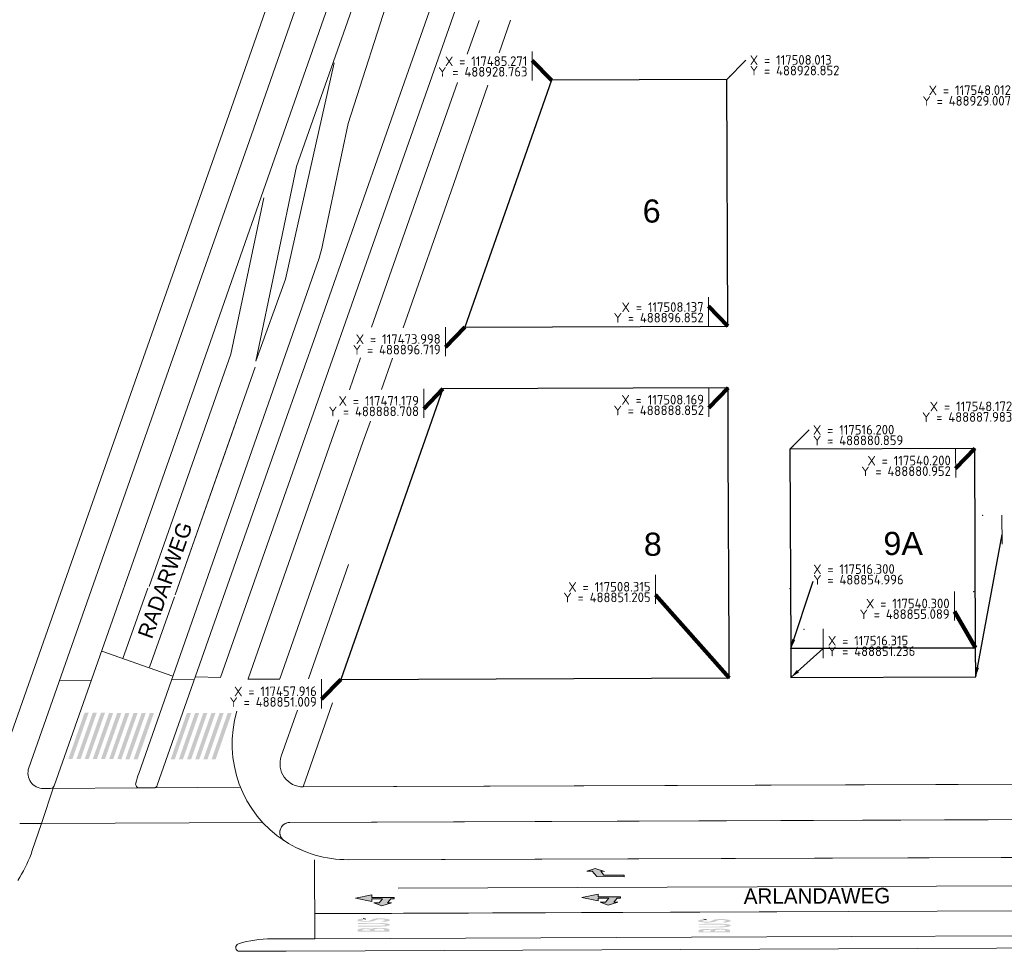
# Model space of a CAD drawing. Header units: millimetres. Extents: x 116880 to 117685, y 488002 to 489197.
# Tile 4 of 8: x 117416 to 117544, y 488816 to 488937. Entities that reach past the tile are written whole.
import ezdxf
from ezdxf.enums import TextEntityAlignment as Align

# ---------------------------------------------------------------- set-up
doc = ezdxf.new("R2010")
doc.units = ezdxf.units.MM
doc.header["$LTSCALE"] = 500
doc.header["$MEASUREMENT"] = 0
doc.linetypes.add('DGN Style 2', pattern=[6.568357, 3.941014, -2.627343])
for name, color, linetype, lineweight in [('B-BH-AL-TOPOGRAFIE_STRAATNAAM-S', 7, 'Continuous', 0), ('B-BH-VH-KANTOPSLUITING-GV', 7, 'Continuous', 0), ('B-PV-VH-KANTVERHARDING-G', 7, 'Continuous', 0), ('B-PV-VW-MARKERING-G', 7, 'Continuous', 0), ('N-PV-AL-AANPIJLING-S', 7, 'Continuous', 0), ('N-PV-AL-M', 7, 'Continuous', 0), ('N-PV-GR-GROENSTROOK-G', 7, 'Continuous', 0), ('N-PV-OG-TOPOGRAFIE_BEBOUWING_BOUWBLOK-G', 1, 'Continuous', 30), ('N-PV-VV-MARKERING-G', 7, 'Continuous', 0)]:
    doc.layers.add(name, color=color, linetype=linetype, lineweight=lineweight)
doc.styles.add('iba 2.5 mm_0', font='ARIALUNI.TTF')
doc.styles.add('NLCS-T25-A', font='txt', dxfattribs={"height": 0.0025})
doc.styles.add('NLCS-T25_0', font='txt')
doc.styles.get("Standard").update_dxf_attribs({"font": 'txt.shx'})
doc.styles.add('Style-Arial', font='arial.ttf')
doc.styles.add('Style-Univers 45 Light', font='Univers 45 Light.shx')
doc.dimstyles.new('NLCS-M1000-T25-PIJL', dxfattribs={"dimscale": 500, "dimtxt": 2.5, "dimasz": 1.25, "dimexe": 0.625, "dimexo": 0.0625, "dimgap": 1.25, "dimtad": 1, "dimzin": 3, "dimdsep": 46, "dimtxsty": 'NLCS-T25_0', "dimcen": 0.09, "dimadec": 4, "dimazin": 3, "dimtfac": 1, "dimtmove": 2, "dimatfit": 3, "dimfxl": 0.625, "dimfxlon": 1, "dimfrac": 2, "dimtolj": 1, "dimtzin": 3, "dimlwd": 0, "dimlwe": 0, "dimarcsym": 0})
doc.dimstyles.get("Standard").update_dxf_attribs({"dimtxt": 0.18, "dimasz": 0.18, "dimexe": 0.18, "dimexo": 0.0625, "dimgap": 0.09, "dimtad": 0, "dimtih": 1, "dimtoh": 1, "dimdec": 4, "dimzin": 0, "dimdsep": 46, "dimtxsty": 'Standard', "dimcen": 0.09, "dimadec": 0, "dimazin": 0, "dimtfac": 1, "dimtdec": 4, "dimtofl": 0, "dimtmove": 1, "dimatfit": 3, "dimfxl": 1, "dimtolj": 1, "dimtzin": 0, "dimarcsym": 0})

# ---------------------------------------------------------------- blocks, each defined once
blk = doc.blocks.new('busmark 01')
at = {"layer": 'N-PV-VV-MARKERING-G', "linetype": 'Continuous', "lineweight": 0}
h = blk.add_hatch(color=7, dxfattribs=at)
edge = h.paths.add_edge_path()
edge.add_line((0.4093, 0.0002), (0, 0))
edge.add_line((0, 0), (0.0003, -0.0237))
edge.add_spline(control_points=[(0.0003, -0.0237), (0.0001, -0.0262), (0.0033, -0.0289), (0.0063, -0.0314), (0.011, -0.0353), (0.0155, -0.0361), (0.0206, -0.0372), (0.0304, -0.0393), (0.0401, -0.0412), (0.05, -0.0424), (0.0651, -0.0442), (0.0801, -0.0458), (0.0953, -0.0467), (0.1125, -0.0477), (0.1297, -0.0479), (0.1469, -0.0477), (0.1621, -0.0475), (0.1773, -0.0466), (0.1925, -0.0451), (0.2033, -0.044), (0.2139, -0.0416), (0.2246, -0.0395), (0.2281, -0.0388), (0.2313, -0.0377), (0.2346, -0.0362)], knot_values=[0, 0, 0, 0, 0.0405129, 0.0405129, 0.0405129, 0.1045566, 0.1045566, 0.1045566, 0.2284664, 0.2284664, 0.2284664, 0.4173157, 0.4173157, 0.4173157, 0.6315063, 0.6315063, 0.6315063, 0.821063, 0.821063, 0.821063, 0.9562966, 0.9562966, 0.9562966, 1, 1, 1, 1], degree=3, periodic=0)
edge.add_spline(control_points=[(0.2346, -0.0362), (0.2393, -0.0371), (0.2439, -0.0381), (0.2486, -0.0387), (0.2553, -0.0395), (0.262, -0.0403), (0.2688, -0.041), (0.2792, -0.042), (0.2897, -0.0428), (0.3001, -0.0432), (0.3158, -0.0438), (0.3316, -0.0432), (0.3473, -0.0419), (0.3557, -0.0412), (0.3641, -0.0401), (0.3725, -0.0389), (0.3802, -0.0378), (0.3878, -0.0362), (0.3954, -0.0345), (0.3996, -0.0336), (0.4033, -0.032), (0.407, -0.0292), (0.4088, -0.0279), (0.4103, -0.0252), (0.4095, -0.0237)], knot_values=[0, 0, 0, 0, 0.0787287, 0.0787287, 0.0787287, 0.1912766, 0.1912766, 0.1912766, 0.3649779, 0.3649779, 0.3649779, 0.6263718, 0.6263718, 0.6263718, 0.7668618, 0.7668618, 0.7668618, 0.8959529, 0.8959529, 0.8959529, 0.9665547, 0.9665547, 0.9665547, 1, 1, 1, 1], degree=3, periodic=0)
edge.add_line((0.4095, -0.0237), (0.4093, -0.0002))
edge.add_line((0.4093, -0.0002), (0.4093, 0.0002))
edge = h.paths.add_edge_path(flags=16)
edge.add_line((0.1953, -0.0108), (0.0635, -0.0107))
edge.add_line((0.0635, -0.0107), (0.0638, -0.0219))
edge.add_spline(control_points=[(0.0638, -0.0219), (0.0631, -0.0235), (0.0631, -0.0256), (0.064, -0.0272), (0.0648, -0.0286), (0.0657, -0.0298), (0.0671, -0.0305), (0.0693, -0.0316), (0.0716, -0.0323), (0.0739, -0.0329), (0.0763, -0.0335), (0.0786, -0.0343), (0.081, -0.0346), (0.0894, -0.0357), (0.0977, -0.0361), (0.1061, -0.0363), (0.118, -0.0366), (0.1298, -0.0367), (0.1417, -0.0365), (0.1525, -0.0363), (0.1633, -0.0353), (0.1741, -0.0342), (0.1761, -0.034), (0.1781, -0.0337), (0.1801, -0.0328), (0.1861, -0.0302), (0.1947, -0.0261), (0.1953, -0.0221)], knot_values=[0, 0, 0, 0, 0.0372633, 0.0372633, 0.0372633, 0.0690739, 0.0690739, 0.0690739, 0.1197377, 0.1197377, 0.1197377, 0.1710309, 0.1710309, 0.1710309, 0.3477826, 0.3477826, 0.3477826, 0.5979052, 0.5979052, 0.5979052, 0.8261141, 0.8261141, 0.8261141, 0.8694013, 0.8694013, 0.8694013, 1, 1, 1, 1], degree=3, periodic=0)
edge.add_line((0.1953, -0.0221), (0.1954, -0.0109))
edge.add_line((0.1954, -0.0109), (0.1953, -0.0108))
edge = h.paths.add_edge_path(flags=16)
edge.add_line((0.3491, -0.0109), (0.2486, -0.0111))
edge.add_line((0.2486, -0.0111), (0.2486, -0.0223))
edge.add_spline(control_points=[(0.2486, -0.0223), (0.249, -0.0236), (0.2507, -0.0248), (0.2522, -0.0258), (0.2542, -0.0271), (0.2561, -0.0279), (0.2583, -0.0283), (0.2648, -0.0295), (0.2712, -0.0305), (0.2777, -0.0309), (0.2859, -0.0314), (0.2942, -0.0319), (0.3024, -0.0319), (0.3117, -0.0319), (0.3209, -0.0313), (0.3302, -0.0307), (0.334, -0.0305), (0.3378, -0.03), (0.3415, -0.029), (0.3434, -0.0285), (0.3449, -0.0273), (0.3465, -0.0258), (0.3477, -0.0247), (0.3487, -0.0235), (0.3491, -0.0222)], knot_values=[0, 0, 0, 0, 0.0475752, 0.0475752, 0.0475752, 0.1100406, 0.1100406, 0.1100406, 0.2955057, 0.2955057, 0.2955057, 0.5297382, 0.5297382, 0.5297382, 0.7933978, 0.7933978, 0.7933978, 0.901674, 0.901674, 0.901674, 0.9579227, 0.9579227, 0.9579227, 1, 1, 1, 1], degree=3, periodic=0)
edge.add_line((0.3491, -0.0222), (0.3491, -0.0109))
h = blk.add_hatch(color=7, dxfattribs=at)
edge = h.paths.add_edge_path()
edge.add_spline(control_points=[(0.0657, -0.1251), (0.0451, -0.128), (0.0251, -0.1332), (0.0048, -0.1383), (0.0002, -0.1395), (-0.0037, -0.1414), (-0.0077, -0.1448), (-0.0091, -0.146), (-0.01, -0.1481), (-0.0095, -0.1495), (-0.0088, -0.1514), (-0.007, -0.1534), (-0.0049, -0.1544), (0.0074, -0.1601), (0.0196, -0.1625), (0.0323, -0.1646), (0.0487, -0.1673), (0.065, -0.1703), (0.0815, -0.1714), (0.0948, -0.1723), (0.108, -0.1726), (0.1213, -0.1723), (0.1374, -0.172), (0.1536, -0.1709), (0.1697, -0.1696), (0.18, -0.1688), (0.1908, -0.169), (0.2004, -0.1651), (0.2086, -0.1618), (0.2167, -0.1584), (0.2248, -0.155), (0.2346, -0.151), (0.2444, -0.1469), (0.2542, -0.1429), (0.2611, -0.1401), (0.2685, -0.1389), (0.2759, -0.1381), (0.2835, -0.1373), (0.2912, -0.1369), (0.2988, -0.137), (0.307, -0.1371), (0.3151, -0.1376), (0.3233, -0.1381), (0.3332, -0.1387), (0.3429, -0.1397), (0.3526, -0.1422), (0.3552, -0.1429), (0.3599, -0.1468), (0.358, -0.1479), (0.3518, -0.1515), (0.3424, -0.1548), (0.334, -0.1564), (0.3241, -0.1583), (0.3143, -0.1602), (0.3044, -0.1613)], knot_values=[0, 0, 0, 0, 0.1206497, 0.1206497, 0.1206497, 0.1479282, 0.1479282, 0.1479282, 0.1576727, 0.1576727, 0.1576727, 0.1706853, 0.1706853, 0.1706853, 0.2453686, 0.2453686, 0.2453686, 0.3415329, 0.3415329, 0.3415329, 0.4186115, 0.4186115, 0.4186115, 0.5124671, 0.5124671, 0.5124671, 0.5725422, 0.5725422, 0.5725422, 0.6236717, 0.6236717, 0.6236717, 0.685227, 0.685227, 0.685227, 0.7282572, 0.7282572, 0.7282572, 0.7726462, 0.7726462, 0.7726462, 0.8201298, 0.8201298, 0.8201298, 0.8774118, 0.8774118, 0.8774118, 0.892614, 0.892614, 0.892614, 0.9419099, 0.9419099, 0.9419099, 1, 1, 1, 1], degree=3, periodic=0)
edge.add_line((0.3044, -0.1613), (0.3396, -0.1702))
edge.add_spline(control_points=[(0.3396, -0.1702), (0.3469, -0.1694), (0.3541, -0.1684), (0.3613, -0.1675), (0.3742, -0.1658), (0.3868, -0.1631), (0.3995, -0.1596), (0.4058, -0.1579), (0.4127, -0.1535), (0.4159, -0.1495), (0.4174, -0.1476), (0.4136, -0.1434), (0.4107, -0.1421), (0.3978, -0.1363), (0.385, -0.1339), (0.3717, -0.1323), (0.3544, -0.1302), (0.3371, -0.1277), (0.3197, -0.1271), (0.3051, -0.1266), (0.2905, -0.1268), (0.2759, -0.1274), (0.2617, -0.128), (0.2476, -0.1293), (0.2335, -0.1312), (0.2203, -0.133), (0.2071, -0.1353), (0.1945, -0.1399), (0.1886, -0.1421), (0.183, -0.1448), (0.1772, -0.1471), (0.1683, -0.1506), (0.1596, -0.1543), (0.1502, -0.1571), (0.1405, -0.16), (0.1305, -0.1598), (0.1206, -0.16), (0.111, -0.1602), (0.1013, -0.1597), (0.0917, -0.1591), (0.0807, -0.1584), (0.0701, -0.157), (0.0593, -0.1528), (0.0566, -0.1517), (0.0523, -0.1479), (0.054, -0.1464), (0.0561, -0.1445), (0.0601, -0.1427), (0.0635, -0.1418), (0.0765, -0.1386), (0.0893, -0.1356), (0.1024, -0.1338)], knot_values=[0, 0, 0, 0, 0.0432371, 0.0432371, 0.0432371, 0.1203661, 0.1203661, 0.1203661, 0.158449, 0.158449, 0.158449, 0.1763319, 0.1763319, 0.1763319, 0.2558417, 0.2558417, 0.2558417, 0.3591713, 0.3591713, 0.3591713, 0.4457767, 0.4457767, 0.4457767, 0.5299479, 0.5299479, 0.5299479, 0.6089558, 0.6089558, 0.6089558, 0.6460064, 0.6460064, 0.6460064, 0.7029359, 0.7029359, 0.7029359, 0.7617426, 0.7617426, 0.7617426, 0.8189127, 0.8189127, 0.8189127, 0.8841753, 0.8841753, 0.8841753, 0.9006055, 0.9006055, 0.9006055, 0.9214755, 0.9214755, 0.9214755, 1, 1, 1, 1], degree=3, periodic=0)
edge.add_line((0.1024, -0.1338), (0.0657, -0.1251))
h = blk.add_hatch(color=7, dxfattribs=at)
edge = h.paths.add_edge_path()
edge.add_line((0.4083, -0.0649), (0.1277, -0.0646))
edge.add_spline(control_points=[(0.1277, -0.0646), (0.1081, -0.065), (0.0884, -0.0657), (0.0688, -0.0667), (0.0586, -0.0672), (0.0485, -0.069), (0.0383, -0.0705), (0.0267, -0.0722), (0.0153, -0.0748), (0.0038, -0.0776), (-0.0002, -0.0786), (-0.0037, -0.0802), (-0.0072, -0.0831), (-0.0086, -0.0842), (-0.0096, -0.0863), (-0.009, -0.0876), (-0.0077, -0.0907), (-0.0047, -0.094), (-0.0011, -0.0957), (0.0054, -0.0988), (0.0118, -0.1005), (0.0186, -0.1016), (0.0276, -0.1031), (0.0366, -0.1045), (0.0456, -0.1057), (0.0572, -0.1072), (0.0688, -0.1091), (0.0805, -0.1096), (0.0963, -0.1103), (0.1122, -0.1105), (0.128, -0.1107)], knot_values=[0, 0, 0, 0, 0.2076286, 0.2076286, 0.2076286, 0.3159067, 0.3159067, 0.3159067, 0.4399926, 0.4399926, 0.4399926, 0.4833181, 0.4833181, 0.4833181, 0.5003922, 0.5003922, 0.5003922, 0.540252, 0.540252, 0.540252, 0.612698, 0.612698, 0.612698, 0.7089058, 0.7089058, 0.7089058, 0.8326191, 0.8326191, 0.8326191, 1, 1, 1, 1], degree=3, periodic=0)
edge.add_line((0.128, -0.1107), (0.4082, -0.1109))
edge.add_line((0.4082, -0.1109), (0.4085, -0.1008))
edge.add_line((0.4085, -0.1008), (0.128, -0.1005))
edge.add_spline(control_points=[(0.128, -0.1005), (0.1246, -0.1004), (0.1212, -0.1003), (0.1178, -0.1002), (0.1061, -0.0999), (0.0945, -0.0982), (0.0829, -0.097), (0.0739, -0.0961), (0.0651, -0.0966), (0.0563, -0.092), (0.0542, -0.0909), (0.0517, -0.0888), (0.052, -0.0873), (0.0523, -0.0858), (0.0548, -0.084), (0.0569, -0.0829), (0.0613, -0.0806), (0.0656, -0.0806), (0.0701, -0.0802), (0.0894, -0.0785), (0.1087, -0.0766), (0.128, -0.0755)], knot_values=[0, 0, 0, 0, 0.0650641, 0.0650641, 0.0650641, 0.2885227, 0.2885227, 0.2885227, 0.4610966, 0.4610966, 0.4610966, 0.5017137, 0.5017137, 0.5017137, 0.543704, 0.543704, 0.543704, 0.6296108, 0.6296108, 0.6296108, 1, 1, 1, 1], degree=3, periodic=0)
edge.add_line((0.128, -0.0755), (0.4082, -0.0758))
edge.add_line((0.4082, -0.0758), (0.4077, -0.065))
edge.add_line((0.4077, -0.065), (0.4083, -0.0649))
at = {"layer": 'N-PV-VV-MARKERING-G', "color": 7, "linetype": 'Continuous', "lineweight": 0}
blk.add_line((0.3044, -0.1613), (0.3396, -0.1702), dxfattribs=at)
blk = doc.blocks.new('pijl rechtsaf bib')
at = {"layer": 'N-PV-VV-MARKERING-G', "linetype": 'Continuous', "lineweight": 0}
blk.add_hatch(color=7, dxfattribs=at).paths.add_polyline_path([(0.009, 0), (-0.009, 0), (-0.009, 0.355), (0.059, 0.414), (0.059, 0.484), (0.097, 0.377), (0.059, 0.254), (0.06, 0.304), (0.009, 0.262)])
at = {"layer": 'N-PV-VV-MARKERING-G', "color": 7, "linetype": 'Continuous', "lineweight": 0, "flags": 128}
blk.add_lwpolyline([(-0.009, 0), (0.009, 0), (0.009, 0.262), (0.06, 0.304), (0.059, 0.254), (0.097, 0.377), (0.059, 0.484), (0.059, 0.414), (-0.009, 0.355), (-0.009, 0)], close=True, dxfattribs=at)
blk = doc.blocks.new('pijl rechtdoor linksaf bib')
at = {"layer": 'N-PV-VV-MARKERING-G', "linetype": 'Continuous', "lineweight": 0}
blk.add_hatch(color=7, dxfattribs=at).paths.add_polyline_path([(0.008, 0), (-0.008, 0), (-0.008, 0.042), (-0.06, 0.085), (-0.06, 0.035), (-0.098, 0.16), (-0.06, 0.265), (-0.06, 0.195), (-0.008, 0.15), (-0.008, 0.29), (-0.043, 0.29), (0, 0.5), (0.043, 0.29), (0.008, 0.29)])
at = {"layer": 'N-PV-VV-MARKERING-G', "color": 7, "linetype": 'Continuous', "lineweight": 0, "flags": 128}
blk.add_lwpolyline([(0, 0.5), (0.043, 0.29), (0.008, 0.29), (0.008, 0), (-0.008, 0), (-0.008, 0.042), (-0.06, 0.085), (-0.06, 0.035), (-0.098, 0.16), (-0.06, 0.265), (-0.06, 0.195), (-0.008, 0.15), (-0.008, 0.29), (-0.043, 0.29), (0, 0.5)], close=True, dxfattribs=at)
blk = doc.blocks.new('SAL-COORDINAAT_PIJL-SO')
at = {"layer": 'N-PV-AL-AANPIJLING-S', "ltscale": 0.001}
blk.add_point((0, 0), dxfattribs=at)
at = {"layer": 'N-PV-AL-AANPIJLING-S', "insert": (6, 6.25), "char_height": 2.5, "attachment_point": 1, "line_spacing_factor": 0.66, "style": 'NLCS-T25-A'}
blk.add_mtext('X = 117508.013\\PY = 488928.852', dxfattribs=at)
at = {"layer": 'N-PV-AL-AANPIJLING-S'}
blk.add_leader([(0, 0), (5, 5)], dimstyle='Standard', override={"dimtxt": 2.5, "dimasz": 1.25, "dimgap": 1.25, "dimtad": 0, "dimtxsty": 'iba 2.5 mm_0'}, dxfattribs=at)
blk = doc.blocks.new('SAL-COORDINAAT_PIJL_LINKSBOVEN-SO')
at = {"layer": 'N-PV-AL-AANPIJLING-S', "ltscale": 0.001, "flags": 128}
blk.add_lwpolyline([(-5, -0.04), (-5, 7.51)], dxfattribs=at)
at = {"layer": 'N-PV-AL-AANPIJLING-S', "ltscale": 0.001}
blk.add_point((0, 0), dxfattribs=at)
at = {"layer": 'N-PV-AL-AANPIJLING-S', "insert": (-6.25, 6.25), "char_height": 2.5, "attachment_point": 3, "line_spacing_factor": 0.66, "style": 'NLCS-T25-A'}
blk.add_mtext('X = 117485.271\\PY = 488928.763', dxfattribs=at)
at = {"layer": 'N-PV-AL-AANPIJLING-S'}
blk.add_leader([(0, 0), (-5, 5.16)], dimstyle='NLCS-M1000-T25-PIJL', override={"dimscale": 1, "dimlwd": 65534}, dxfattribs=at)
blk = doc.blocks.new('SAL-COORDINAAT_PIJL_LINKSONDER-SO')
at = {"layer": 'N-PV-AL-AANPIJLING-S', "ltscale": 0.001, "flags": 128}
blk.add_lwpolyline([(-5, 0.04), (-5, -7.51)], dxfattribs=at)
at = {"layer": 'N-PV-AL-AANPIJLING-S', "ltscale": 0.001}
blk.add_point((0, 0), dxfattribs=at)
at = {"layer": 'N-PV-AL-AANPIJLING-S', "insert": (-6.25, -7.04), "char_height": 2.5, "attachment_point": 9, "line_spacing_factor": 0.66, "style": 'NLCS-T25-A'}
blk.add_mtext('X = 117457.916\\PY = 488851.009', dxfattribs=at)
at = {"layer": 'N-PV-AL-AANPIJLING-S'}
blk.add_leader([(0, 0), (-5, -5.16)], dimstyle='NLCS-M1000-T25-PIJL', override={"dimscale": 1, "dimlwd": 65534}, dxfattribs=at)
blk = doc.blocks.new('SAL-COORDINAAT_PIJL-SO_1')
at = {"layer": 'N-PV-AL-AANPIJLING-S', "ltscale": 0.001}
blk.add_point((0, 0), dxfattribs=at)
at = {"layer": 'N-PV-AL-AANPIJLING-S', "insert": (6, 6.25), "char_height": 2.5, "attachment_point": 1, "line_spacing_factor": 0.66, "style": 'NLCS-T25-A'}
blk.add_mtext('X = 117516.200\\PY = 488880.859', dxfattribs=at)
at = {"layer": 'N-PV-AL-AANPIJLING-S'}
blk.add_leader([(0, 0), (5, 5)], dimstyle='Standard', override={"dimtxt": 2.5, "dimasz": 1.25, "dimgap": 1.25, "dimtad": 0, "dimtxsty": 'iba 2.5 mm_0'}, dxfattribs=at)
blk = doc.blocks.new('SAL-COORDINAAT_PIJL_LINKSONDER-SO_2')
at = {"layer": 'N-PV-AL-AANPIJLING-S', "ltscale": 0.001, "flags": 128}
blk.add_lwpolyline([(-5, 0.04), (-5, -7.51)], dxfattribs=at)
at = {"layer": 'N-PV-AL-AANPIJLING-S', "ltscale": 0.001}
blk.add_point((0, 0), dxfattribs=at)
at = {"layer": 'N-PV-AL-AANPIJLING-S', "insert": (-6.25, -7.04), "char_height": 2.5, "attachment_point": 9, "line_spacing_factor": 0.66, "style": 'NLCS-T25-A'}
blk.add_mtext('X = 117471.179\\PY = 488888.708', dxfattribs=at)
at = {"layer": 'N-PV-AL-AANPIJLING-S'}
blk.add_leader([(0, 0), (-5, -5.16)], dimstyle='NLCS-M1000-T25-PIJL', override={"dimscale": 1, "dimlwd": 65534}, dxfattribs=at)
blk = doc.blocks.new('SAL-COORDINAAT_PIJL_LINKSONDER-SO_3')
at = {"layer": 'N-PV-AL-AANPIJLING-S', "ltscale": 0.001, "flags": 128}
blk.add_lwpolyline([(-5, 0.04), (-5, -7.51)], dxfattribs=at)
at = {"layer": 'N-PV-AL-AANPIJLING-S', "ltscale": 0.001}
blk.add_point((0, 0), dxfattribs=at)
at = {"layer": 'N-PV-AL-AANPIJLING-S', "insert": (-6.25, -7.04), "char_height": 2.5, "attachment_point": 9, "line_spacing_factor": 0.66, "style": 'NLCS-T25-A'}
blk.add_mtext('X = 117473.998\\PY = 488896.719', dxfattribs=at)
at = {"layer": 'N-PV-AL-AANPIJLING-S'}
blk.add_leader([(0, 0), (-5, -5.16)], dimstyle='NLCS-M1000-T25-PIJL', override={"dimscale": 1, "dimlwd": 65534}, dxfattribs=at)
blk = doc.blocks.new('SAL-COORDINAAT_PIJL_LINKSBOVEN-SO_1')
at = {"layer": 'N-PV-AL-AANPIJLING-S', "ltscale": 0.001, "flags": 128}
blk.add_lwpolyline([(-5, -0.04), (-5, 7.51)], dxfattribs=at)
at = {"layer": 'N-PV-AL-AANPIJLING-S', "ltscale": 0.001}
blk.add_point((0, 0), dxfattribs=at)
at = {"layer": 'N-PV-AL-AANPIJLING-S', "insert": (-6.25, 6.25), "char_height": 2.5, "attachment_point": 3, "line_spacing_factor": 0.66, "style": 'NLCS-T25-A'}
blk.add_mtext('X = 117508.137\\PY = 488896.852', dxfattribs=at)
at = {"layer": 'N-PV-AL-AANPIJLING-S'}
blk.add_leader([(0, 0), (-5, 5.16)], dimstyle='NLCS-M1000-T25-PIJL', override={"dimscale": 1, "dimlwd": 65534}, dxfattribs=at)
blk = doc.blocks.new('SAL-COORDINAAT_PIJL_LINKSONDER-SO_4')
at = {"layer": 'N-PV-AL-AANPIJLING-S', "ltscale": 0.001, "flags": 128}
blk.add_lwpolyline([(-5, 0.04), (-5, -7.51)], dxfattribs=at)
at = {"layer": 'N-PV-AL-AANPIJLING-S', "ltscale": 0.001}
blk.add_point((0, 0), dxfattribs=at)
at = {"layer": 'N-PV-AL-AANPIJLING-S', "insert": (-6.25, -7.04), "char_height": 2.5, "attachment_point": 9, "line_spacing_factor": 0.66, "style": 'NLCS-T25-A'}
blk.add_mtext('X = 117508.169\\PY = 488888.852', dxfattribs=at)
at = {"layer": 'N-PV-AL-AANPIJLING-S'}
blk.add_leader([(0, 0), (-5, -5.16)], dimstyle='NLCS-M1000-T25-PIJL', override={"dimscale": 1, "dimlwd": 65534}, dxfattribs=at)
blk = doc.blocks.new('SAL-COORDINAAT_PIJL_LINKSONDER-SO_5')
at = {"layer": 'N-PV-AL-AANPIJLING-S', "color": 7, "linetype": 'Continuous', "lineweight": 0, "flags": 128}
blk.add_lwpolyline([(-5, 0.04), (-5, -7.51)], dxfattribs=at)
at = {"layer": 'N-PV-AL-AANPIJLING-S', "ltscale": 333.666667}
blk.add_point((0, 0), dxfattribs=at)
at = {"layer": 'N-PV-AL-AANPIJLING-S', "color": 7, "insert": (-6.25, -7.04), "char_height": 2.5, "attachment_point": 9, "line_spacing_factor": 0.66, "style": 'NLCS-T25-A'}
blk.add_mtext('X = 117540.200\\PY = 488880.952', dxfattribs=at)
at = {"layer": 'N-PV-AL-AANPIJLING-S', "lineweight": 0}
blk.add_leader([(0, 0), (-5, -5.16)], dimstyle='NLCS-M1000-T25-PIJL', override={"dimscale": 1, "dimlwd": 65534}, dxfattribs=at)
blk = doc.blocks.new('SAL-COORDINAAT_PIJL_LINKSONDER-SO_7')
at = {"layer": 'N-PV-AL-AANPIJLING-S', "color": 7, "linetype": 'Continuous', "lineweight": 0, "flags": 128}
blk.add_lwpolyline([(-5, 0.04), (-5, -7.51)], dxfattribs=at)
at = {"layer": 'N-PV-AL-AANPIJLING-S', "ltscale": 333.666667}
blk.add_point((0, 0), dxfattribs=at)
at = {"layer": 'N-PV-AL-AANPIJLING-S', "color": 7, "insert": (-6.25, -7.04), "char_height": 2.5, "attachment_point": 9, "line_spacing_factor": 0.66, "style": 'NLCS-T25-A'}
blk.add_mtext('X = 117548.172\\PY = 488887.983', dxfattribs=at)
at = {"layer": 'N-PV-AL-AANPIJLING-S', "lineweight": 0}
blk.add_leader([(0, 0), (-5, -5.16)], dimstyle='NLCS-M1000-T25-PIJL', override={"dimscale": 1, "dimlwd": 65534}, dxfattribs=at)
blk = doc.blocks.new('SAL-COORDINAAT_PIJL_LINKSONDER-SO_8')
at = {"layer": 'N-PV-AL-AANPIJLING-S', "color": 7, "linetype": 'Continuous', "lineweight": 0, "flags": 128}
blk.add_lwpolyline([(-5, 0.04), (-5, -7.51)], dxfattribs=at)
at = {"layer": 'N-PV-AL-AANPIJLING-S', "ltscale": 333.666667}
blk.add_point((0, 0), dxfattribs=at)
at = {"layer": 'N-PV-AL-AANPIJLING-S', "color": 7, "insert": (-6.25, -7.04), "char_height": 2.5, "attachment_point": 9, "line_spacing_factor": 0.66, "style": 'NLCS-T25-A'}
blk.add_mtext('X = 117548.012\\PY = 488929.007', dxfattribs=at)
at = {"layer": 'N-PV-AL-AANPIJLING-S', "lineweight": 0}
blk.add_leader([(0, 0), (-5, -5.16)], dimstyle='NLCS-M1000-T25-PIJL', override={"dimscale": 1, "dimlwd": 65534}, dxfattribs=at)

msp = doc.modelspace()

# ---------------------------------------------------------------- hatches: boundary and pattern name
at = {"layer": 'N-PV-VV-MARKERING-G', "linetype": 'Continuous', "lineweight": 0}
msp.add_hatch(color=7, dxfattribs=at).paths.add_polyline_path([(117423.1, 488840.69), (117422.57, 488840.69), (117423.2, 488842.5), (117423.44, 488843.17), (117423.63, 488843.71), (117423.74, 488844.03), (117424.67, 488846.68), (117425.2, 488846.68)])

# ---------------------------------------------------------------- linework, layer by layer
at = {"layer": 'B-BH-VH-KANTOPSLUITING-GV', "color": 7, "flags": 128}
for points in [[(117478.46, 488932.31), (117479.93, 488936.53)], [(117466.01, 488896.62), (117472.54, 488915.22), (117477.01, 488928.11)], [(117463.21, 488888.64), (117464.63, 488892.69)], [(117450.01, 488851.1), (117460.8, 488881.77), (117461.77, 488884.53)]]:
    msp.add_lwpolyline(points, dxfattribs=at)
at = {"layer": 'B-PV-VH-KANTVERHARDING-G', "color": 7}
for p, q in [((117458.23, 488966.58), (117443.15, 488923.49)), ((117443.15, 488923.49), (117431.5, 488890.44)), ((117431.5, 488890.44), (117413.82, 488840.13)), ((117453.72, 488851.1), (117458.91, 488865.93)), ((117421.42, 488850.88), (117425.56, 488850.91)), ((117435.96, 488850.97), (117438.93, 488850.98)), ((117445.87, 488851.02), (117449.99, 488851.05)), ((117450.19, 488841.04), (117452.28, 488847.01)), ((117420.69, 488837.14), (117419.08, 488832.32)), ((117420.25, 488836.85), (117419.33, 488836.85)), ((117420.25, 488836.85), (117431.8, 488836.92)), ((117431.8, 488836.92), (117433.64, 488836.93)), ((117433.64, 488836.93), (117444.9, 488837)), ((117419.08, 488832.32), (117447.8, 488832.43)), ((117451.32, 488832.45), (117587.25, 488832.97)), ((117419.09, 488832.32), (117416.25, 488832.31)), ((117419.09, 488832.32), (117417.88, 488828.79)), ((117417.88, 488828.79), (117417.73, 488828.34)), ((117417.37, 488827.44), (117417.18, 488827.01)), ((117417.56, 488827.89), (117417.37, 488827.44)), ((117417.73, 488828.34), (117417.56, 488827.89)), ((117458.87, 488827.61), (117579.9, 488828.01)), ((117416.74, 488826.15), (117416.5, 488825.74)), ((117416.97, 488826.58), (117416.74, 488826.15)), ((117417.18, 488827.01), (117416.97, 488826.58)), ((117416.25, 488825.33), (117415.99, 488824.93)), ((117416.5, 488825.74), (117416.25, 488825.33))]:
    msp.add_line(p, q, dxfattribs=at)
at = {"layer": 'B-PV-VH-KANTVERHARDING-G', "color": 7, "flags": 128}
for points in [[(117467.67, 488989.99), (117466.68, 488984.63), (117465.32, 488978.26), (117463.83, 488972.76), (117462.06, 488966.77), (117460.44, 488962.07), (117446.61, 488922.42), (117435.03, 488889.61), (117417.43, 488839.51)], [(117471.54, 488989.98), (117471.5, 488989.74), (117471.11, 488987.45), (117470.7, 488985.17), (117470.28, 488982.88), (117469.84, 488980.6), (117469.39, 488978.33), (117469.05, 488976.89), (117468.69, 488975.46), (117468.34, 488974.02), (117468.02, 488972.81), (117467.68, 488971.6), (117467.34, 488970.39), (117466.97, 488969.19), (117466.6, 488967.99), (117466.21, 488966.8), (117465.8, 488965.61), (117465.39, 488964.43), (117450.24, 488921.16), (117442.24, 488898.33), (117438.85, 488888.67), (117420.72, 488837.19)], [(117476.86, 488958.9), (117465.37, 488926.21), (117458.49, 488906.56), (117454.41, 488894.99), (117450.93, 488885.11), (117434.11, 488837.27)], [(117470.23, 488958.47), (117458.86, 488923.12), (117455.6, 488907.57), (117455.45, 488906.94), (117455.29, 488906.3), (117455.12, 488905.67), (117451.65, 488895.75), (117448.19, 488885.86), (117431.7, 488838.81)], [(117475.89, 488936.5), (117474.34, 488932.12)], [(117473.05, 488928.46), (117468.83, 488916.44), (117461.9, 488896.73)], [(117460.49, 488892.73), (117459.03, 488888.56)], [(117457.66, 488884.67), (117457.08, 488883.01), (117445.9, 488851.1)], [(117453.04, 488837.05), (117586.6, 488837.56)]]:
    msp.add_lwpolyline(points, dxfattribs=at)
msp.add_lwpolyline([(117448.93, 488817.34, 0.072404), (117444.65, 488816.7, 0.864947), (117444.8, 488815.72), (117450.84, 488815.74), (117583.98, 488816.31, 0.863677), (117584.26, 488818.27), (117579.21, 488819.76, 0.143972), (117570.75, 488819.78, -0.070087), (117556.94, 488817.78), (117513.21, 488817.59), (117454.54, 488817.36), (117454.54, 488817.36), (117454.54, 488817.36), (117448.93, 488817.34)], format="xyb", close=True, dxfattribs=at)
at = {"layer": 'B-PV-VH-KANTVERHARDING-G', "color": 7}
for centre, radius, start, end in [((117458.82, 488842.61), 15, 163.3914, 237.1665), ((117445.85, 488833.84), 15, 160.6759, 165.7151), ((117431.8, 488837.42), 0.5, 165.7151, 270.3504), ((117420.25, 488837.35), 0.5, 270.3504, 340.601), ((117433.64, 488837.43), 0.5, 270.3504, 340.6331)]:
    msp.add_arc(centre, radius, start, end, dxfattribs=at)
at = {"layer": 'B-PV-VH-KANTVERHARDING-G', "color": 7, "extrusion": (0, 0, -1)}
for centre, radius, start, end in [((-117453.03, 488840.05), 3, 269.7801, 19.3143), ((-117419.32, 488838.85), 2, 269.6496, 19.3573), ((-117451.31, 488831.14), 1.3, 298.8813, 90.2319), ((-117458.82, 488842.61), 15, 269.8079, 302.8335)]:
    msp.add_arc(centre, radius, start, end, dxfattribs=at)
at = {"layer": 'B-PV-VW-MARKERING-G', "color": 7}
msp.add_line((117454.52, 488820.59), (117514.49, 488820.84), dxfattribs=at)
at = {"layer": 'N-PV-AL-AANPIJLING-S', "color": 7, "linetype": 'Continuous', "lineweight": 0, "flags": 128}
for points in [[(117543.72, 488872.33), (117543.73, 488868.56)], [(117537.54, 488862.41), (117537.56, 488858.64)]]:
    msp.add_lwpolyline(points, dxfattribs=at)
at = {"layer": 'N-PV-AL-AANPIJLING-S', "ltscale": 0.001, "flags": 128}
for points in [[(117498.74, 488864.59), (117498.76, 488860.81)], [(117520.52, 488857.55), (117520.53, 488853.77)]]:
    msp.add_lwpolyline(points, dxfattribs=at)
at = {"layer": 'N-PV-AL-AANPIJLING-S', "ltscale": 333.666667}
for p in [(117541.22, 488872.3), (117540.04, 488862.4)]:
    msp.add_point(p, dxfattribs=at)
at = {"layer": 'N-PV-AL-AANPIJLING-S', "ltscale": 0.001}
for p in [(117516.23, 488862.78), (117518.02, 488857.52), (117508.32, 488851.2)]:
    msp.add_point(p, dxfattribs=at)
at = {"layer": 'N-PV-GR-GROENSTROOK-G', "color": 7, "lineweight": 0, "ltscale": 0.001}
for p, q in [((117453.04, 488837.05), (117456.86, 488847.95)), ((117453.04, 488837.05), (117586.6, 488837.56)), ((117583.6, 488837.55), (117453.04, 488837.05)), ((117583.6, 488837.55), (117453.04, 488837.05))]:
    msp.add_line(p, q, dxfattribs=at)
at = {"layer": 'N-PV-GR-GROENSTROOK-G', "color": 7, "lineweight": 0, "ltscale": 0.001, "flags": 128}
msp.add_lwpolyline([(117450.68, 488830, 0.145107), (117458.87, 488827.61), (117579.9, 488828.01, 0.126097), (117587.79, 488831.12, 0.755252), (117587.25, 488832.97), (117451.32, 488832.45, 0.717884), (117450.52, 488830.11, 0.003273), (117450.68, 488830)], format="xyb", close=True, dxfattribs=at)
at = {"layer": 'N-PV-OG-TOPOGRAFIE_BEBOUWING_BOUWBLOK-G', "ltscale": 0.001, "flags": 128}
for points in [[(117474, 488896.72), (117508.14, 488896.85), (117508.01, 488928.85), (117485.27, 488928.76), (117474, 488896.72)], [(117508.2, 488880.83), (117508.17, 488888.85), (117471.18, 488888.71), (117457.92, 488851.01), (117508.32, 488851.2), (117508.31, 488851.26), (117508.3, 488854.99), (117508.2, 488880.83)], [(117516.3, 488855), (117540.3, 488855.09), (117540.2, 488880.95), (117516.2, 488880.86), (117516.3, 488855)]]:
    msp.add_lwpolyline(points, close=True, dxfattribs=at)
at = {"layer": 'N-PV-OG-TOPOGRAFIE_BEBOUWING_BOUWBLOK-G', "linetype": 'DGN Style 2', "flags": 128}
msp.add_lwpolyline([(117516.32, 488851.24), (117540.31, 488851.33), (117540.3, 488855.09), (117516.3, 488855), (117516.32, 488851.24)], close=True, dxfattribs=at)
at = {"layer": 'N-PV-VV-MARKERING-G', "color": 7, "linetype": 'Continuous', "lineweight": 0}
for p, q in [((117442.32, 488851.27), (117480.89, 488960.96)), ((117466.63, 488958.64), (117452.19, 488917.55)), ((117450.76, 488902.96), (117457.06, 488931.02)), ((117452.19, 488917.55), (117446.89, 488892.29)), ((117443.66, 488893.19), (117447.94, 488913.51)), ((117446.89, 488892.29), (117450.76, 488902.96)), ((117443.66, 488893.19), (117433.06, 488863.05)), ((117436.43, 488861.97), (117446.82, 488891.52)), ((117436.43, 488861.97), (117444.34, 488884.47)), ((117429.64, 488853.71), (117432.86, 488862.86)), ((117433.11, 488852.59), (117436.32, 488861.74)), ((117426.89, 488854.68), (117436.12, 488851.43)), ((117442.32, 488851.27), (117439.07, 488851.34)), ((117454.54, 488817.36), (117454.5, 488827.59)), ((117465.35, 488823.91), (117549.55, 488824.22)), ((117454.52, 488820.63), (117558.64, 488821.01))]:
    msp.add_line(p, q, dxfattribs=at)
for points in [[(117426.26, 488846.67), (117425.73, 488846.67), (117424.16, 488840.68), (117423.63, 488840.69)], [(117427.32, 488846.67), (117426.79, 488846.67), (117425.21, 488840.68), (117424.69, 488840.68)], [(117429.44, 488846.65), (117428.91, 488846.66), (117427.33, 488840.67), (117426.8, 488840.67)], [(117431.55, 488846.64), (117431.02, 488846.64), (117429.45, 488840.65), (117428.92, 488840.66)], [(117433.67, 488846.63), (117433.14, 488846.63), (117431.56, 488840.64), (117431.03, 488840.64)], [(117438.48, 488846.64), (117437.95, 488846.64), (117436.38, 488840.64), (117435.85, 488840.64)], [(117440.6, 488846.64), (117440.07, 488846.64), (117438.5, 488840.64), (117437.97, 488840.64)], [(117442.72, 488846.64), (117442.19, 488846.64), (117440.62, 488840.64), (117440.09, 488840.64)]]:
    msp.add_solid(points, dxfattribs=at)
at = {"layer": 'N-PV-VV-MARKERING-G', "color": 7, "linetype": 'Continuous', "lineweight": 0, "extrusion": (0, 0, -1)}
for points in [[(-117428.38, 488846.66), (-117427.85, 488846.66), (-117426.27, 488840.67), (-117425.74, 488840.67)], [(-117430.49, 488846.65), (-117429.96, 488846.65), (-117428.39, 488840.66), (-117427.86, 488840.66)], [(-117432.61, 488846.63), (-117432.08, 488846.64), (-117430.5, 488840.65), (-117429.97, 488840.65)], [(-117439.54, 488846.64), (-117439.01, 488846.64), (-117437.44, 488840.64), (-117436.91, 488840.64)], [(-117441.66, 488846.64), (-117441.13, 488846.64), (-117439.56, 488840.64), (-117439.03, 488840.64)], [(-117443.77, 488846.64), (-117443.24, 488846.64), (-117441.68, 488840.64), (-117441.15, 488840.64)]]:
    msp.add_solid(points, dxfattribs=at)

# ---------------------------------------------------------------- block references
at = {"layer": 'N-PV-AL-AANPIJLING-S', "ltscale": 0.001, "xscale": 0.5, "yscale": 0.5, "zscale": 0.5, "rotation": 0.223106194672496}
for name, p in [('SAL-COORDINAAT_PIJL_LINKSBOVEN-SO', (117485.27, 488928.76)), ('SAL-COORDINAAT_PIJL-SO', (117508.01, 488928.85)), ('SAL-COORDINAAT_PIJL_LINKSBOVEN-SO_1', (117508.14, 488896.85)), ('SAL-COORDINAAT_PIJL_LINKSONDER-SO_3', (117474, 488896.72)), ('SAL-COORDINAAT_PIJL_LINKSONDER-SO_2', (117471.18, 488888.71)), ('SAL-COORDINAAT_PIJL_LINKSONDER-SO_4', (117508.17, 488888.85)), ('SAL-COORDINAAT_PIJL-SO_1', (117516.2, 488880.86)), ('SAL-COORDINAAT_PIJL_LINKSONDER-SO', (117457.92, 488851.01))]:
    msp.add_blockref(name, p, dxfattribs=at)
at = {"layer": 'N-PV-AL-AANPIJLING-S', "ltscale": 333.666667, "xscale": 0.4999999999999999, "yscale": 0.4999999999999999, "zscale": 0.4999999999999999, "rotation": 0.2231061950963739}
for name, p in [('SAL-COORDINAAT_PIJL_LINKSONDER-SO_8', (117548.01, 488929.01)), ('SAL-COORDINAAT_PIJL_LINKSONDER-SO_7', (117548.17, 488887.98)), ('SAL-COORDINAAT_PIJL_LINKSONDER-SO_5', (117540.2, 488880.95))]:
    msp.add_blockref(name, p, dxfattribs=at)
at = {"layer": 'N-PV-VV-MARKERING-G', "color": 7, "linetype": 'Continuous', "lineweight": 0}
for name, p, xscale, yscale, zscale, rotation in [('pijl rechtsaf bib', (117494.69, 488825.49), 10, 10, 10, 89.7), ('pijl rechtdoor linksaf bib', (117464.84, 488822.61), 9.999999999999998, 9.999999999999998, 9.999999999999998, 89.69999999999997), ('pijl rechtdoor linksaf bib', (117494.21, 488822.69), 9.999999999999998, 9.999999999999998, 9.999999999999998, 89.69999999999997), ('busmark 01', (117464.22, 488818.29), 10, 10, 10, 180.20701886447), ('busmark 01', (117508.44, 488818.19), 10, 10, 10, 180.20701886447)]:
    msp.add_blockref(name, p, dxfattribs=dict(at, xscale=xscale, yscale=yscale, zscale=zscale, rotation=rotation))

# ---------------------------------------------------------------- texts
at = {"layer": 'B-BH-AL-TOPOGRAFIE_STRAATNAAM-S', "color": 7, "style": 'Style-Univers 45 Light'}
for s, rotation, p in [('RADARWEG', 70.2669, (117435.11, 488863.89)), ('ARLANDAWEG', 0.22, (117519.72, 488822.91))]:
    msp.add_text(s, height=2, rotation=rotation, dxfattribs=at).set_placement(p, align=Align.MIDDLE_CENTER)
at = {"layer": 'N-PV-AL-AANPIJLING-S', "char_height": 1.25, "rotation": 0.2231, "line_spacing_factor": 0.66, "style": 'NLCS-T25-A'}
for s, insert, attachment_point in [('X = 117516.300\\PY = 488854.996', (117519.22, 488865.92), 1), ('X = 117508.315\\PY = 488851.205', (117498.13, 488861.04), 9), ('X = 117516.315\\PY = 488851.236', (117521.15, 488854.01), 7)]:
    msp.add_mtext(s, dxfattribs=dict(at, insert=insert, attachment_point=attachment_point))
at = {"layer": 'N-PV-AL-AANPIJLING-S', "color": 7, "insert": (117536.93, 488858.87), "char_height": 1.25, "attachment_point": 9, "rotation": 0.2231, "line_spacing_factor": 0.66, "style": 'NLCS-T25-A'}
msp.add_mtext('X = 117540.300\\PY = 488855.089', dxfattribs=at)
at = {"layer": 'N-PV-AL-M', "color": 7, "style": 'Style-Arial'}
for s, p in [('6', (117497.09, 488913.28)), ('8', (117497.24, 488870.04)), ('9A', (117528.33, 488870.14))]:
    msp.add_text(s, height=3, rotation=0.1921, dxfattribs=at).set_placement(p, align=Align.TOP_LEFT)

# ---------------------------------------------------------------- leaders
at = {"layer": 'N-PV-AL-AANPIJLING-S', "color": 7, "linetype": 'Continuous', "lineweight": 0}
msp.add_leader([(117540.31, 488851.33), (117543.73, 488869.81)], dimstyle='Standard', override={"dimtxt": 2.5, "dimasz": 1.25, "dimgap": 1.25, "dimtad": 1, "dimtxsty": 'iba 2.5 mm_0'}, dxfattribs=at)
at = {"layer": 'N-PV-AL-AANPIJLING-S'}
for points, dimstyle, override in [([(117516.3, 488855), (117519.23, 488863.77)], 'Standard', {"dimtxt": 2.5, "dimasz": 1.25, "dimgap": 1.25, "dimtad": 0, "dimtxsty": 'iba 2.5 mm_0'}), ([(117508.32, 488851.2), (117498.76, 488861.99)], 'NLCS-M1000-T25-PIJL', {"dimscale": 1, "dimlwd": 65534}), ([(117516.32, 488851.24), (117520.53, 488855.03)], 'Standard', {"dimtxt": 2.5, "dimasz": 1.25, "dimgap": 1.25, "dimtad": 1, "dimtxsty": 'iba 2.5 mm_0'})]:
    msp.add_leader(points, dimstyle=dimstyle, override=override, dxfattribs=at)
at = {"layer": 'N-PV-AL-AANPIJLING-S', "lineweight": 0}
msp.add_leader([(117540.3, 488855.09), (117537.55, 488859.81)], dimstyle='NLCS-M1000-T25-PIJL', override={"dimscale": 1, "dimlwd": 65534}, dxfattribs=at)

doc.saveas('drawing.dxf')
